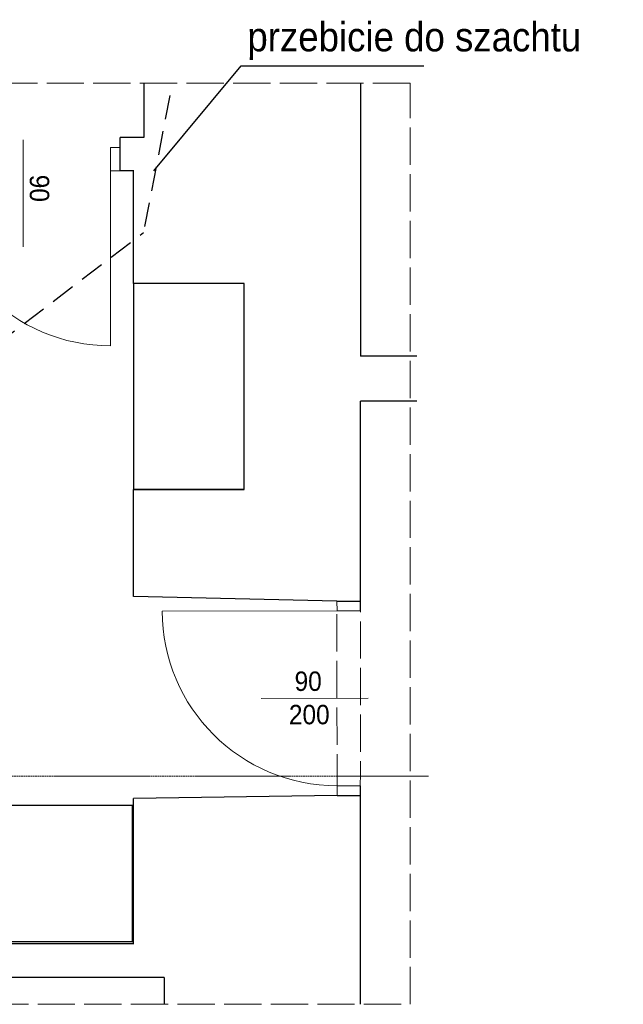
# Model space of a CAD drawing. Header units: centimetres. Extents: x 690840 to 714026, y 27673 to 40762.
# Tile 42 of 162: x 694574 to 694885, y 39814 to 40321. Entities that reach past the tile are written whole.
import ezdxf

# ---------------------------------------------------------------- set-up
doc = ezdxf.new("R2010")
doc.units = ezdxf.units.CM
doc.linetypes.add('ACAD_ISO02W100', pattern=[15, 12, -3])
doc.linetypes.add('DASHED2', pattern=[0.375, 0.25, -0.125])
for name, color, linetype, lineweight in [('Przekrojowa', 253, 'Continuous', 25), ('S3_drzwi_istniejące', 7, 'Continuous', 0), ('S3_meble wbudowane', 252, 'Continuous', 25), ('S3_rozdzielnice', 1, 'Continuous', 5), ('Widokowa', 140, 'Continuous', 9)]:
    doc.layers.add(name, color=color, linetype=linetype, lineweight=lineweight)
doc.styles.add('ARIELCE', font='arial.ttf', dxfattribs={"width": 0.9})

msp = doc.modelspace()

# ---------------------------------------------------------------- linework, layer by layer
at = {"layer": 'Przekrojowa', "color": 8, "ltscale": 1.6}
for p, q in [((694638.11, 40288.28), (694638.12, 40260.36)), ((694749.62, 40288.28), (694749.62, 40147.74)), ((694638.12, 40260.36), (694626.01, 40260.36)), ((694626.01, 40243.14), (694626.01, 40260.36)), ((694632.95, 40243.14), (694626.01, 40243.14)), ((694632.84, 40185.14), (694632.83, 40243.14)), ((694689.88, 40185.14), (694632.84, 40185.14)), ((694689.88, 40079.14), (694689.88, 40185.14)), ((694778.7, 40147.74), (694749.62, 40147.74)), ((694749.7, 40021.74), (694749.62, 40124.75)), ((694778.7, 40124.75), (694749.62, 40124.75)), ((694632.84, 40024.14), (694632.84, 40079.14)), ((694689.88, 40079.14), (694632.84, 40079.14)), ((694737.59, 40021.73), (694632.84, 40024.14)), ((694737.59, 40021.73), (694749.59, 40021.73)), ((694749.63, 39814.24), (694749.62, 39923.1)), ((694737.67, 39921.73), (694632.84, 39920.14)), ((694632.84, 39845.14), (694632.84, 39920.14)), ((694737.67, 39921.73), (694749.6, 39921.71)), ((694632.82, 39845.3), (694458.83, 39845.25)), ((694648.63, 39828.09), (694043.88, 39827.9)), ((694648.63, 39828.09), (694648.63, 39814.24))]:
    msp.add_line(p, q, dxfattribs=at)
at = {"layer": 'S3_drzwi_istniejące', "color": 8}
for p, q in [((694576.01, 40204.14), (694576.01, 40259.14)), ((694621.01, 40243.14), (694621.01, 40153.14)), ((694737.6, 40016.73), (694647.6, 40016.66)), ((694698.63, 39971.7), (694753.63, 39971.74))]:
    msp.add_line(p, q, dxfattribs=at)
for points in [[(694621.01, 40255.14), (694626.01, 40255.14), (694626.01, 40243.14), (694621.01, 40243.14)], [(694749.6, 40016.74), (694749.59, 40021.74), (694737.59, 40021.73), (694737.6, 40016.73)], [(694749.67, 39921.74), (694749.67, 39926.74), (694737.67, 39926.73), (694737.67, 39921.73)]]:
    msp.add_lwpolyline(points, close=True, dxfattribs=at)
for centre, start, end in [((694621.01, 40243.14), 180.0009, 270.0009), ((694737.6, 40016.73), 180.0446, 270.0446)]:
    msp.add_arc(centre, 90, start, end, dxfattribs=at)
at = {"layer": 'S3_meble wbudowane', "color": 8, "ltscale": 1.6}
for points in [[(694689.88, 40079.14), (694689.88, 40185.14), (694632.88, 40185.14), (694632.88, 40079.14)], [(694459.29, 39846.5), (694632.29, 39846.5), (694632.29, 39916.5), (694459.29, 39916.5)]]:
    msp.add_lwpolyline(points, close=True, dxfattribs=at)
at = {"layer": 'S3_rozdzielnice', "color": 7, "lineweight": -3, "ltscale": 1.6}
for p, q in [((694643.21, 40243.13), (694688.31, 40297.32)), ((694688.31, 40297.32), (694782.31, 40297.32))]:
    msp.add_line(p, q, dxfattribs=at)
at = {"layer": 'S3_rozdzielnice', "color": 3, "linetype": 'DASHED2', "lineweight": -3, "ltscale": 50}
for p in [(694651.53, 40282.05), (694427.41, 40051.03)]:
    msp.add_line(p, (694637.94, 40211.46), dxfattribs=at)
at = {"layer": 'S3_rozdzielnice', "color": 6, "linetype": 'DASHED2', "lineweight": 9, "ltscale": 1.6}
msp.add_lwpolyline([(694048.31, 39949.04), (694048.31, 39846.42), (694445.91, 39846.42), (694445.91, 39931.67), (694784.82, 39931.67)], dxfattribs=at)
at = {"layer": 'Widokowa', "color": 8, "linetype": 'ACAD_ISO02W100', "ltscale": 1.6}
for p, q in [((694737.6, 39923.83), (694737.59, 40021.73)), ((694749.6, 39920.14), (694749.7, 40021.74))]:
    msp.add_line(p, q, dxfattribs=at)
msp.add_lwpolyline([(693911.48, 39814.24), (694775.32, 39814.24), (694775.32, 40288.28), (693981.88, 40288.28)], dxfattribs=at)

# ---------------------------------------------------------------- texts
at = {"layer": 'S3_drzwi_istniejące', "color": 8, "char_height": 10, "style": 'ARIELCE'}
for s, insert, width, attachment_point, rotation in [('{\\fArial|b0|i0|c238|p34;90}', (694589.42, 40227.2), 18.5261, 3, 270.0199), ('{\\fArial|b0|i0|c238|p34;90}', (694715.76, 39985.53), 18.5261, 1, 0.0256), ('{\\fArial|b0|i0|c238|p34;200}', (694712.84, 39968.35), 19.3556, 1, 0.0256)]:
    msp.add_mtext(s, dxfattribs=dict(at, insert=insert, width=width, attachment_point=attachment_point, rotation=rotation))
at = {"layer": 'S3_rozdzielnice', "insert": (694691.45, 40319.73), "char_height": 15, "width": 1448.1259, "attachment_point": 1, "rotation": 359.981, "style": 'ARIELCE'}
msp.add_mtext('{\\fArial|b0|i0|c238|p34;\\C7;przebicie do szachtu}', dxfattribs=at)

doc.saveas('drawing.dxf')
